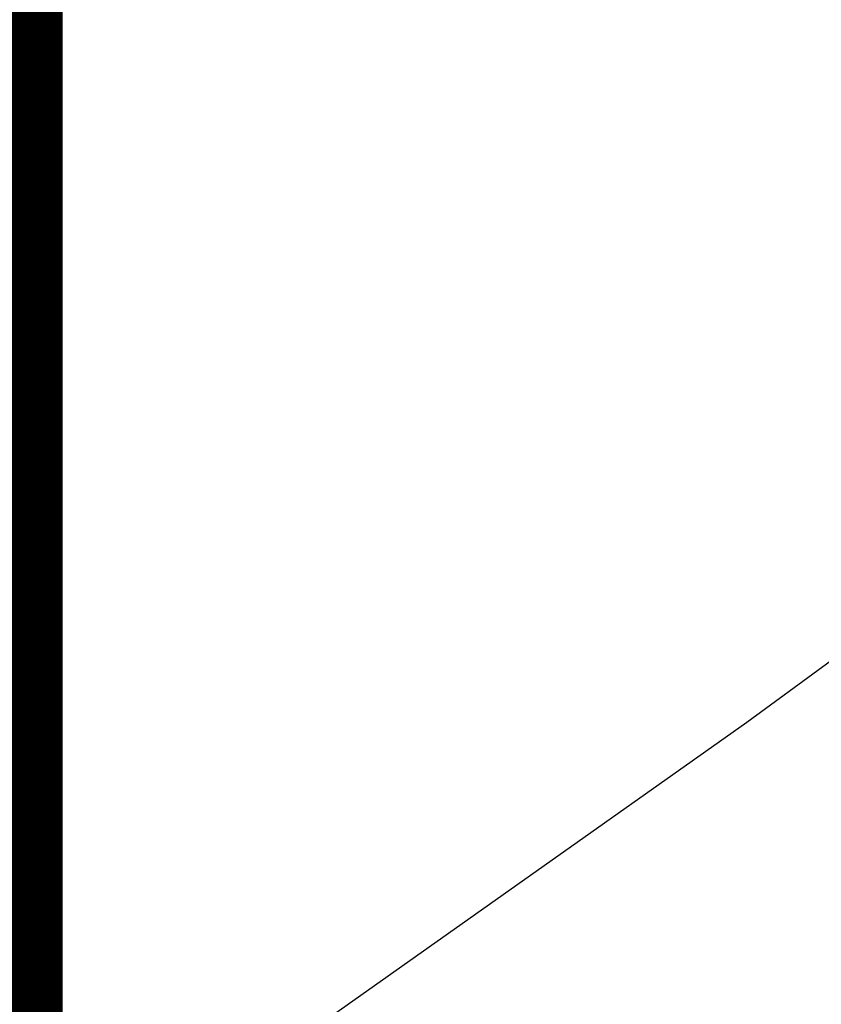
# Model space of a CAD drawing. Extents: x 0 to 370488, y 0 to 4202825.
# Tile 200 of 256: x 360287.73 to 360289.24, y 4200428.81 to 4200430.67. Entities that reach past the tile are written whole.
import ezdxf

# ---------------------------------------------------------------- set-up
doc = ezdxf.new("R2010")
doc.units = 0
doc.header["$LTSCALE"] = 0.5
doc.header["$MEASUREMENT"] = 0
doc.linetypes.add('CONTI', pattern=[0])
doc.layers.add('GORIZDEFAULT', color=32, linetype='CONTI')
doc.layers.add('ХХХ оформление', color=7, linetype='ИК_Водопровод -------в--------')
doc.styles.get("Standard").update_dxf_attribs({"font": 'isocpeur.ttf'})
doc.linetypes.add('ИК_Водопровод -------в--------', pattern='A,9,-0.6,["В",Standard,S=1.2,R=0,X=0,Y=-0.6],-1.2', length=10.8)

msp = doc.modelspace()

# ---------------------------------------------------------------- linework, layer by layer
at = {"layer": 'GORIZDEFAULT', "color": 32}
msp.add_polyline3d([(360285.766, 4200427.0221, 539), (360287.26, 4200428.04, 539), (360289.1, 4200429.34, 539), (360290.93, 4200430.68, 539), (360292.69, 4200432.04, 539), (360294.37, 4200433.39, 539), (360295.95, 4200434.71, 539), (360297.41, 4200435.99, 539), (360298.75, 4200437.19, 539), (360299.93, 4200438.29, 539), (360300.95, 4200439.29, 539), (360301.8, 4200440.15, 539), (360302.5, 4200440.91, 539), (360303.09, 4200441.6, 539), (360303.61, 4200442.25, 539), (360304.09, 4200442.89, 539), (360304.56, 4200443.56, 539)], dxfattribs=at)
at = {"layer": 'ХХХ оформление', "color": 12, "linetype": 'ByBlock', "ltscale": 1000, "const_width": 1.5, "elevation": 533.0149}
msp.add_lwpolyline([(360287.059, 4199667.8722), (362239.3324, 4199667.8722), (362239.3324, 4201313.8911), (360287.059, 4201313.8911)], close=True, dxfattribs=at)
msp.add_lwpolyline([(360287.059, 4199667.8722), (362239.3324, 4199667.8722), (362239.3324, 4201313.8911), (360287.059, 4201313.8911)], close=True, dxfattribs=at)

doc.saveas('drawing.dxf')
